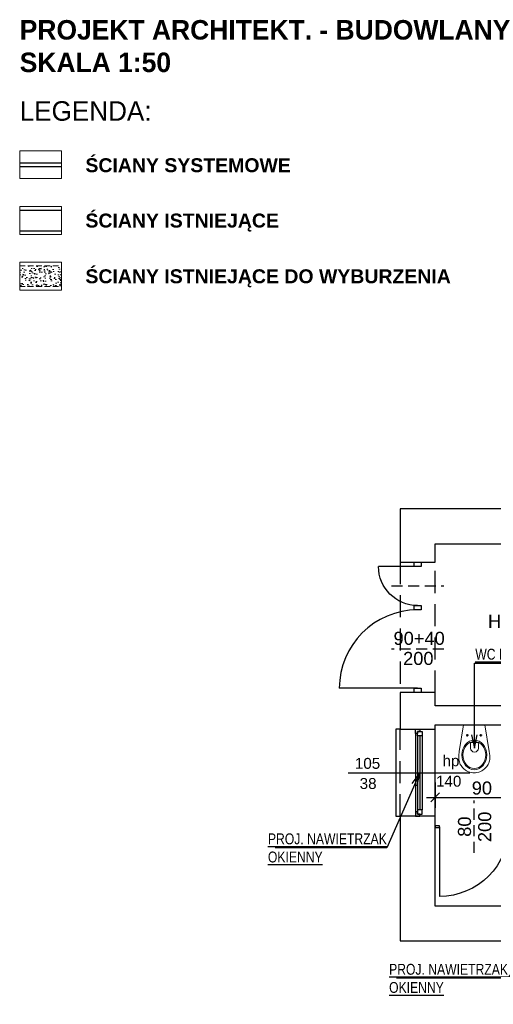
# Model space of a CAD drawing. Header units: inches. Extents: x -663 to 1208, y -7370 to -755.
# Tile 6 of 13: x -663 to -119, y -5506 to -4376. Entities that reach past the tile are written whole.
import ezdxf
from ezdxf import colors
from ezdxf.entities.mleader import LeaderData, LeaderLine
from ezdxf.enums import TextEntityAlignment as Align
from ezdxf.math import Vec2, Vec3

# ---------------------------------------------------------------- set-up
doc = ezdxf.new("R2010")
doc.units = ezdxf.units.IN
doc.header["$MEASUREMENT"] = 0
doc.linetypes.add('DASHED', pattern=[19.05, 12.7, -6.35])
doc.linetypes.add('HIDDEN', pattern=[9.525, 6.35, -3.175])
for name, color, linetype, lineweight in [('A_RAMKA', 252, 'Continuous', 9), ('A_WYBURZENIA', 252, 'Continuous', 5), ('A_WYPOSAŻENIE', 21, 'Continuous', 9)]:
    doc.layers.add(name, color=color, linetype=linetype, lineweight=lineweight)
for name, color, linetype in [('AI_005_Txt_bd', 134, 'Continuous'), ('AI_006_Dim_bd', 252, 'Continuous'), ('AI_091_Ściana_inw_bd', 174, 'Continuous'), ('AI_101_Ściana_proj_bd', 6, 'Continuous'), ('AI_103_Nadproże_bd', 216, 'DASHED'), ('AI_107_Drzwi_bd', 153, 'Continuous'), ('AI_109_Okna_bd', 152, 'Continuous'), ('AI_110_Okna_txt_bd', 134, 'Continuous'), ('TEXT', 7, 'Continuous')]:
    doc.layers.add(name, color=color, linetype=linetype)
doc.styles.add('Arial_15', font='txt', dxfattribs={"height": 15})
doc.styles.add('Arial_18', font='txt', dxfattribs={"height": 18})
doc.styles.add('BIKTS', font='BIKROMSW.SHX', dxfattribs={"width": 0.8})
doc.dimstyles.new('Wymiary', dxfattribs={"dimtxt": 15, "dimasz": 10, "dimexe": 12, "dimexo": 10, "dimgap": 3, "dimtad": 1, "dimdec": 0, "dimzin": 0, "dimdsep": 46, "dimtxsty": 'Arial_15', "dimblk": 'OBLIQUE', "dimcen": 0.09, "dimdle": 10, "dimclrt": 134, "dimadec": 0, "dimazin": 0, "dimtfac": 1, "dimtdec": 0, "dimtofl": 0, "dimtmove": 0, "dimatfit": 1, "dimldrblk": 'OBLIQUE', "dimfxl": 17, "dimfxlon": 1, "dimtolj": 1, "dimtzin": 0, "dimarcsym": 0})

# ---------------------------------------------------------------- blocks, each defined once
blk = doc.blocks.new('_Oblique')
at = {"color": 0, "linetype": 'ByBlock', "lineweight": -2}
blk.add_line((-0.5, -0.5), (0.5, 0.5), dxfattribs=at)
blk = doc.blocks.new('*D2263')
at = {"layer": 'AI_006_Dim_bd', "color": 0, "lineweight": -2}
for p, q in [((-185.8, -5251.8), (-185.8, -5280.8)), ((-95.8, -5251.8), (-95.8, -5280.8)), ((-195.8, -5268.8), (-85.8, -5268.8))]:
    blk.add_line(p, q, dxfattribs=at)
at = {"layer": 'Defpoints', "color": 0}
for p in [(-185.8, -5185.6), (-95.8, -5185.6), (-95.8, -5268.8)]:
    blk.add_point(p, dxfattribs=at)
at = {"layer": 'AI_006_Dim_bd', "color": 0, "linetype": 'ByBlock', "lineweight": -2, "xscale": 10, "yscale": 10, "zscale": 10, "rotation": 180}
blk.add_blockref('_Oblique', (-185.8, -5268.8), dxfattribs=at)
at = {"layer": 'AI_006_Dim_bd', "color": 0, "linetype": 'ByBlock', "lineweight": -2, "xscale": 10, "yscale": 10, "zscale": 10}
blk.add_blockref('_Oblique', (-95.8, -5268.8), dxfattribs=at)
at = {"layer": 'AI_006_Dim_bd', "color": 134, "insert": (-132, -5258.2), "char_height": 15, "attachment_point": 5, "style": 'Arial_15'}
blk.add_mtext('\\A1;90', dxfattribs=at)
blk = doc.blocks.new('*U2238')
at = {"layer": 'AI_103_Nadproże_bd', "color": 8}
blk.add_lwpolyline([(-50, 30), (-50, -30)], dxfattribs=at)
at = {"layer": 'AI_107_Drzwi_bd'}
for points in [[(-100, 4), (-95, 4), (-95, -4), (-100, -4)], [(-5, 4), (0, 4), (0, -4), (-5, -4)]]:
    blk.add_lwpolyline(points, close=True, dxfattribs=at)
blk.add_lwpolyline([(-5, 0), (-5, -90)], dxfattribs=at)
at = {"layer": 'AI_107_Drzwi_bd', "color": 8}
blk.add_arc((-5, 0), 90, 180, 270, dxfattribs=at)
at = {"layer": 'AI_103_Nadproże_bd', "style": 'Arial_18'}
blk.add_attdef('SZER', text='', height=3, rotation=90, dxfattribs=at).set_placement((-51.7, 0), align=Align.BOTTOM_CENTER)
blk.add_attdef('WYS', text='', height=3, rotation=90, dxfattribs=at).set_placement((-47.5, 0), align=Align.TOP_CENTER)
blk = doc.blocks.new('*U2241')
at = {"layer": 'AI_103_Nadproże_bd', "color": 8}
blk.add_lwpolyline([(-72.5, 30), (-72.5, -30)], dxfattribs=at)
at = {"layer": 'AI_107_Drzwi_bd'}
blk.add_lwpolyline([(-95, 0), (-95, 45)], dxfattribs=at)
for points in [[(-100, -4), (-95, -4), (-95, 4), (-100, 4)], [(-50, -4), (-45, -4), (-45, 4), (-50, 4)]]:
    blk.add_lwpolyline(points, close=True, dxfattribs=at)
at = {"layer": 'AI_107_Drzwi_bd', "color": 8}
blk.add_arc((-95, 0), 45, 0, 90, dxfattribs=at)
at = {"layer": 'AI_103_Nadproże_bd', "style": 'Arial_18'}
blk.add_attdef('WYS', text='', height=3, rotation=90, dxfattribs=at).set_placement((-78, 0), align=Align.TOP_CENTER)
blk.add_attdef('SZER', text='', height=3, rotation=90, dxfattribs=at).set_placement((-66.9, 0), align=Align.BOTTOM_CENTER)
blk = doc.blocks.new('A$C097A3B8D')
at = {"layer": 'A_WYPOSAŻENIE'}
for p, q in [((-16.6, 43.9), (-16, 45.3)), ((-16, 45.3), (-15.2, 46.6)), ((-15.2, 46.6), (-14.4, 47.8)), ((-14.4, 47.8), (-13.4, 49)), ((-13.4, 49), (-11.8, 50.6)), ((-11.8, 50.6), (-10, 51.9)), ((-10, 51.9), (-8.7, 52.7)), ((-8.7, 52.7), (-6.5, 53.8)), ((-6.5, 53.8), (-5.1, 54.2)), ((-5.1, 54.2), (-3, 54.7)), ((-3, 54.7), (-1.5, 54.9)), ((-1.5, 54.9), (0, 55)), ((1.5, 54.9), (0, 55)), ((3, 54.7), (1.5, 54.9)), ((5.1, 54.2), (3, 54.7)), ((6.5, 53.8), (5.1, 54.2)), ((8.7, 52.7), (6.5, 53.8)), ((10, 51.9), (8.7, 52.7)), ((11.8, 50.6), (10, 51.9)), ((13.4, 49), (11.8, 50.6)), ((14.4, 47.8), (13.4, 49)), ((15.2, 46.6), (14.4, 47.8)), ((16, 45.3), (15.2, 46.6)), ((16.6, 43.9), (16, 45.3)), ((-17.8, 39.7), (-17.5, 41.1)), ((-17.8, 35.1), (-17.8, 39.7)), ((-17.2, 30.7), (-17.8, 35.1)), ((-17.5, 41.1), (-17.1, 42.5)), ((-17.1, 42.5), (-16.6, 43.9)), ((17.1, 42.5), (16.6, 43.9)), ((17.5, 41.1), (17.1, 42.5)), ((17.2, 30.7), (17.8, 35.1)), ((17.8, 39.7), (17.5, 41.1)), ((17.8, 35.1), (17.8, 39.7)), ((-12.2, 0), (-17.2, 30.7)), ((-4.9, 21.5), (-4.9, 26.8)), ((4.4, 21.5), (4.4, 26.8)), ((12.2, 0), (17.2, 30.7)), ((-7.5, 12), (-9, 12)), ((-7.5, 12), (-7.5, 13.4)), ((-7.5, 12), (-6.1, 12)), ((-7.5, 12), (-7.5, 10.5)), ((3.5, 20.2), (-4, 20.2)), ((8, 12), (6.5, 12)), ((8, 12), (8, 13.4)), ((8, 12), (9.4, 12)), ((8, 12), (8, 10.5)), ((12.2, 0), (-12.2, 0))]:
    blk.add_line(p, q, dxfattribs=at)
for centre, radius, start, end in [((-0.3, 26.5), 4.7, 2.8022, 177.1978), ((-3.7, 21.4), 1.2, 174.1101, 257.7661), ((3.2, 21.4), 1.2, 282.2339, 5.8899)]:
    blk.add_arc(centre, radius, start, end, dxfattribs=at)
for major_axis, ratio in [((0, 17), 0.838235), ((0, 15.5), 0.845174)]:
    blk.add_ellipse((-0.1, 34.5), major_axis=major_axis, ratio=ratio, dxfattribs=at)
for centre in [(-7.5, 12), (8, 12)]:
    blk.add_ellipse(centre, major_axis=(-0.599, -0.599), ratio=1, start_param=5.497787, end_param=11.780972, dxfattribs=at)
blk = doc.blocks.new('*U2343')
at = {"layer": 'AI_103_Nadproże_bd', "color": 8}
blk.add_lwpolyline([(-55, 30), (-55, -30)], dxfattribs=at)
at = {"layer": 'AI_107_Drzwi_bd'}
blk.add_lwpolyline([(-95, 0), (-95, 80)], dxfattribs=at)
for points in [[(-100, 1), (-95, 1), (-95, -1), (-100, -1)], [(-15, 1), (-10, 1), (-10, -1), (-15, -1)]]:
    blk.add_lwpolyline(points, close=True, dxfattribs=at)
at = {"layer": 'AI_107_Drzwi_bd', "color": 8}
blk.add_arc((-95, 0), 80, 0, 90, dxfattribs=at)
at = {"layer": 'AI_103_Nadproże_bd', "style": 'Arial_18'}
blk.add_attdef('WYS', text='', height=3, rotation=90, dxfattribs=at).set_placement((-60.5, 0), align=Align.TOP_CENTER)
blk.add_attdef('SZER', text='', height=3, rotation=90, dxfattribs=at).set_placement((-49.4, 0), align=Align.BOTTOM_CENTER)
blk = doc.blocks.new('WYM-ST2')
blk.add_line((0, 0), (-7.5, 0))
for points in [[(0, 0), (-15, 3.3)], [(-15, -3.3), (0, 0)]]:
    blk.add_lwpolyline(points)

msp = doc.modelspace()

# ---------------------------------------------------------------- hatches: boundary and pattern name
at = {"layer": 'A_WYBURZENIA', "linetype": 'HIDDEN'}
h = msp.add_hatch(dxfattribs=at)
h.set_pattern_fill('AR-CONC', color=256, scale=1.6, angle=90, style=0)
h.set_pattern_definition([(140, (-5963419.792, -4405596.434), (1.00403416, 11.476162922), [1.2, -13.2]), (85, (-5963419.792, -4405596.434), (-12.03507414, -2.220021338), [0.96, -10.56]), (190.45144446, (-5963419.708, -4405595.478), (-11.031039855, 9.256141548), [1.019843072, -11.218273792]), (136.1842, (-5963422.992, -4405596.434), (2.648308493, 17.07586129), [1.8, -19.8]), (186.6356355, (-5963422.771, -4405595.011), (-15.585897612, 14.95459113), [1.52976547, -16.82742016]), (81.184164, (-5963422.992, -4405596.434), (-15.585897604, 14.95459112), [1.44, -15.840000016]), (111, (-5963422.192, -4405594.834), (6.441902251, 9.550512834), [1.2, -13.2]), (56, (-5963422.192, -4405594.834), (-11.60240072, 3.89304531), [0.96, -10.56]), (161.45144474, (-5963421.655, -4405594.039), (-5.160498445, 13.443558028), [1.01984304, -11.218273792]), (127.5, (-5963419.792, -4405596.4344), (-5.3263016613, 0.194557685), [0, -10.432, 0, -10.72, 0, -10.6]), (97.5, (-5963419.792, -4405596.4344), (-6.31058739, 4.209112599), [0, -6.112, 0, -10.192, 0, -4.04]), (57.5, (-5963419.792, -4405600.0024), (0.3608779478, 8.5411589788), [0, -4, 0, -12.48, 0, -16.56]), (47.5, (-5963419.792, -4405601.6024), (-1.601679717, 9.3309787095), [0, -5.2, 0, -8.288, 0, -11.76])])
h.paths.add_polyline_path([(-614.9, -4658.4), (-662.9, -4658.4), (-662.9, -4682.4), (-614.9, -4682.4)])

# ---------------------------------------------------------------- linework, layer by layer
for points in [[(-225.8, -5190.6), (-230.8, -5190.6), (-230.8, -5290.6), (-225.8, -5290.6)], [(-185.8, -5290.6), (-185.8, -5190.6)]]:
    msp.add_lwpolyline(points)
at = {"layer": 'A_RAMKA'}
for points in [[(-662.9, -4526.4), (-614.9, -4526.4), (-614.9, -4558.4), (-662.9, -4558.4), (-662.9, -4526.4)], [(-662.9, -4590.4), (-614.9, -4590.4), (-614.9, -4622.4), (-662.9, -4622.4), (-662.9, -4590.4)], [(-662.9, -4654.4), (-614.9, -4654.4), (-614.9, -4686.4), (-662.9, -4686.4), (-662.9, -4654.4)]]:
    msp.add_lwpolyline(points, dxfattribs=at)
at = {"layer": 'A_WYBURZENIA', "linetype": 'HIDDEN'}
for points in [[(-662.9, -4658.4), (-614.9, -4658.4)], [(-662.9, -4682.4), (-614.9, -4682.4)]]:
    msp.add_lwpolyline(points, dxfattribs=at)
at = {"layer": 'AI_091_Ściana_inw_bd', "linetype": 'Continuous', "ltscale": 0.5}
for points in [[(-662.9, -4594.4), (-614.9, -4594.4)], [(-662.9, -4618.4), (-614.9, -4618.4)], [(-185.8, -4998.6), (-185.8, -4977.6), (-98.8, -4977.6), (-98.8, -4937.6), (-225.8, -4937.6), (-225.8, -4998.6), (-185.8, -4998.6)], [(-99.8, -5393.6), (-185.8, -5393.6), (-185.8, -5301.6), (-185.8, -5291.6), (-185.8, -5290.6), (-225.8, -5290.6), (-225.8, -5433.6), (-99.8, -5433.6), (-99.8, -5393.6)]]:
    msp.add_lwpolyline(points, dxfattribs=at)
msp.add_lwpolyline([(-185.8, -5190.6), (-185.8, -5185.6), (228.2, -5185.6), (228.2, -5163.6), (-185.8, -5163.6), (-185.8, -5148.6), (-225.8, -5148.6), (-225.8, -5190.6), (-185.8, -5190.6)], close=True, dxfattribs=at)
at = {"layer": 'AI_101_Ściana_proj_bd', "linetype": 'Continuous', "ltscale": 0.7}
for points in [[(-662.9, -4540.4), (-614.9, -4540.4)], [(-662.9, -4540.4), (-614.9, -4540.4)], [(-662.9, -4544.4), (-614.9, -4544.4)]]:
    msp.add_lwpolyline(points, dxfattribs=at)
at = {"layer": 'AI_103_Nadproże_bd', "ltscale": 2}
for points in [[(-225.8, -4998.6), (-225.8, -5148.6)], [(-185.8, -5148.6), (-185.8, -4998.6)], [(-225.8, -5290.6), (-225.8, -5190.6)]]:
    msp.add_lwpolyline(points, dxfattribs=at)
at = {"layer": 'AI_109_Okna_bd'}
for points in [[(-208.3, -5195.6), (-208.3, -5190.6), (-203.3, -5190.6), (-203.3, -5193.1), (-205.8, -5193.1), (-205.8, -5195.6), (-208.3, -5195.6)], [(-205.8, -5198.1), (-205.8, -5193.1), (-200.8, -5193.1), (-200.8, -5198.1), (-205.8, -5198.1)], [(-203.3, -5198.1), (-203.3, -5283.1)], [(-208.3, -5285.6), (-208.3, -5290.6), (-203.3, -5290.6), (-203.3, -5288.1), (-205.8, -5288.1), (-205.8, -5285.6), (-208.3, -5285.6)], [(-205.8, -5283.1), (-205.8, -5288.1), (-200.8, -5288.1), (-200.8, -5283.1), (-205.8, -5283.1)]]:
    msp.add_lwpolyline(points, dxfattribs=at)
at = {"layer": 'AI_109_Okna_bd', "color": 8}
for points in [[(-208.3, -5195.6), (-208.3, -5285.6)], [(-205.8, -5198.1), (-205.8, -5283.1)], [(-200.8, -5198.1), (-200.8, -5283.1)]]:
    msp.add_lwpolyline(points, dxfattribs=at)
at = {"layer": 'AI_110_Okna_txt_bd'}
msp.add_lwpolyline([(-285.7, -5240.6), (-145.9, -5240.6)], dxfattribs=at)

# ---------------------------------------------------------------- block references
at = {"layer": 'A_WYPOSAŻENIE', "rotation": 180}
msp.add_blockref('A$C097A3B8D', (-140.8, -5185.6), dxfattribs=at)
at = {"layer": 'AI_107_Drzwi_bd', "xscale": -1}
for name, p, rotation in [('*U2241', (-205.8, -5098.6), 89.99999999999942), ('*U2343', (-85.8, -5302.6), 180)]:
    msp.add_blockref(name, p, dxfattribs=dict(at, rotation=rotation))
at = {"layer": 'AI_107_Drzwi_bd', "rotation": 270.0000000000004}
msp.add_blockref('*U2238', (-205.8, -5148.6), dxfattribs=at)

# ---------------------------------------------------------------- texts
at = {"layer": 'AI_005_Txt_bd', "style": 'Arial_15'}
for s, height, p in [('H = 203 CM', 15, (-125, -5078.7)), ('90+40', 15, (-233.5, -5098.2)), ('200', 15, (-222.5, -5121.3)), ('105', 12.5, (-277.9, -5239.8)), ('hp', 12.5, (-177.3, -5236.8)), ('140', 12.5, (-184.7, -5260.3)), ('38', 12.5, (-272.4, -5262.9))]:
    msp.add_text(s, height=height, dxfattribs=at).set_placement(p, align=Align.BOTTOM_LEFT)
for s, p in [('200', (-116.8, -5320.2)), ('80', (-140, -5314.1))]:
    msp.add_text(s, height=15, rotation=90, dxfattribs=at).set_placement(p, align=Align.BOTTOM_LEFT)
at = {"layer": 'TEXT'}
for s, insert, char_height, width, attachment_point in [('{\\fArial|b1|i0|c238|p34;PROJEKT ARCHITEKT. - BUDOWLANY\\PSKALA 1:50}', (-662.9, -4376.3), 22.4, 1043.357, 1), ('LEGENDA:', (-662.9, -4492.2), 22.4, 241.803, 7), ('{\\fArial|b1|i0|c238|p34;ŚCIANY SYSTEMOWE}', (-587.4, -4551.2), 16, 425.793, 7), ('{\\fArial|b1|i0|c238|p34;ŚCIANY ISTNIEJĄCE}', (-587.4, -4619.2), 16, 350.294, 7), ('{\\fArial|b1|i0|c238|p34;ŚCIANY ISTNIEJĄCE DO WYBURZENIA}', (-587.4, -4683.2), 16, 429.757, 7)]:
    msp.add_mtext(s, dxfattribs=dict(at, insert=insert, char_height=char_height, width=width, attachment_point=attachment_point))

# ---------------------------------------------------------------- dimensions: what is measured, and where the dimension line sits
at = {"layer": 'AI_006_Dim_bd'}
dim = msp.add_linear_dim(base=(-95.8, -5268.8), p1=(-185.8, -5185.6), p2=(-95.8, -5185.6), dimstyle='Wymiary', override={"dimtmove": 1}, dxfattribs=at)
dim.commit()
dim.dimension.update_dxf_attribs({"geometry": '*D2263', "text_midpoint": (-132, -5268.8), "dimtype": 160})

# ---------------------------------------------------------------- leaders
at = {"layer": 'AI_005_Txt_bd'}
ml = msp.add_multileader_mtext('Standard', dxfattribs=at)
ml.set_content('\\pxsm1;{\\L\\fArial|b0|i0|c238|p34;WC DLA PERSONELU}', color=2, style='BIKTS')
ml.set_leader_properties(linetype='ByLayer', lineweight=-3)
ml.set_arrow_properties(name='WYM-ST2')
ml.build(insert=Vec2(0, 0))
ml.multileader.update_dxf_attribs({"text_left_attachment_type": 8, "text_right_attachment_type": 8, "dogleg_length": 0, "arrow_head_size": 1})
ctx = ml.context
ctx.base_point, ctx.char_height, ctx.arrow_head_size, ctx.landing_gap_size, ctx.plane_origin = Vec3(-140.6, -5114.6), 12.5, 1, 1, Vec3(-232.1, -5282.7)
ctx.left_attachment, ctx.right_attachment = 8, 8
notes = []
notes.append((ctx, [(0, (1, 1, 0), (-140.6, -5114.6), (1, 0), 0, [(0, [(-140.6, -5212.2)], 0, [])])]))
ctx.mtext.insert, ctx.mtext.line_spacing_factor, ctx.mtext.flow_direction = Vec3(-139.6, -5098.2), 0.72, 5
ml = msp.add_multileader_mtext('Standard', dxfattribs=at)
ml.set_content('\\pxsm1;{\\L\\fArial|b0|i0|c238|p34;PROJ. NAWIETRZAK\\POKIENNY }', color=2, style='BIKTS')
ml.set_leader_properties(linetype='ByLayer', lineweight=-3)
ml.set_arrow_properties(name='WYM-ST2')
ml.build(insert=Vec2(0, 0))
ml.multileader.update_dxf_attribs({"text_left_attachment_type": 8, "text_right_attachment_type": 8, "dogleg_length": 0, "arrow_head_size": 1})
ctx = ml.context
ctx.base_point, ctx.char_height, ctx.arrow_head_size, ctx.landing_gap_size, ctx.plane_origin = Vec3(-378.8, -5326.6), 12.5, 1, 1, Vec3(-470, -5499.2)
ctx.left_attachment, ctx.right_attachment = 8, 8
notes.append((ctx, [(0, (1, 1, 0), (-241.3, -5326.6), (-1, 0), 0, [(0, [(-203.3, -5240.6)], 0, [])])]))
ctx.mtext.insert, ctx.mtext.line_spacing_factor, ctx.mtext.flow_direction = Vec3(-377.8, -5310.2), 0.72, 5
ml = msp.add_multileader_mtext('Standard', dxfattribs=at)
ml.set_content('\\pxsm1;{\\L\\fArial|b0|i0|c238|p34;PROJ. NAWIETRZAK\\POKIENNY }', color=2, style='BIKTS')
ml.set_leader_properties(linetype='ByLayer', lineweight=-3)
ml.set_arrow_properties(name='WYM-ST2')
ml.build(insert=Vec2(0, 0))
ml.multileader.update_dxf_attribs({"text_left_attachment_type": 8, "text_right_attachment_type": 8, "dogleg_length": 0, "arrow_head_size": 1})
ctx = ml.context
ctx.base_point, ctx.char_height, ctx.arrow_head_size, ctx.landing_gap_size, ctx.plane_origin = Vec3(-239.6, -5476.4), 12.5, 1, 1, Vec3(-330.8, -5649.1)
ctx.left_attachment, ctx.right_attachment = 8, 8
notes.append((ctx, [(0, (1, 1, 0), (-102.1, -5476.4), (-1, 0), 0, [(0, [(-58.3, -5413.6)], 0, [])])]))
ctx.mtext.insert, ctx.mtext.line_spacing_factor, ctx.mtext.flow_direction = Vec3(-238.6, -5460), 0.72, 5
for ctx, leaders in notes:
    for number, flags, end, landing, length, lines in leaders:
        leader = LeaderData()
        leader.index, (leader.has_last_leader_line, leader.has_dogleg_vector, leader.attachment_direction) = number, flags
        leader.last_leader_point, leader.dogleg_vector, leader.dogleg_length = Vec3(end), Vec3(landing), length
        for number, points, colour, breaks in lines:
            line = LeaderLine()
            line.index, line.vertices, line.color, line.breaks = number, Vec3.list(points), colors.encode_raw_color(colour), breaks
            leader.lines.append(line)
        ctx.leaders.append(leader)

doc.saveas('drawing.dxf')
